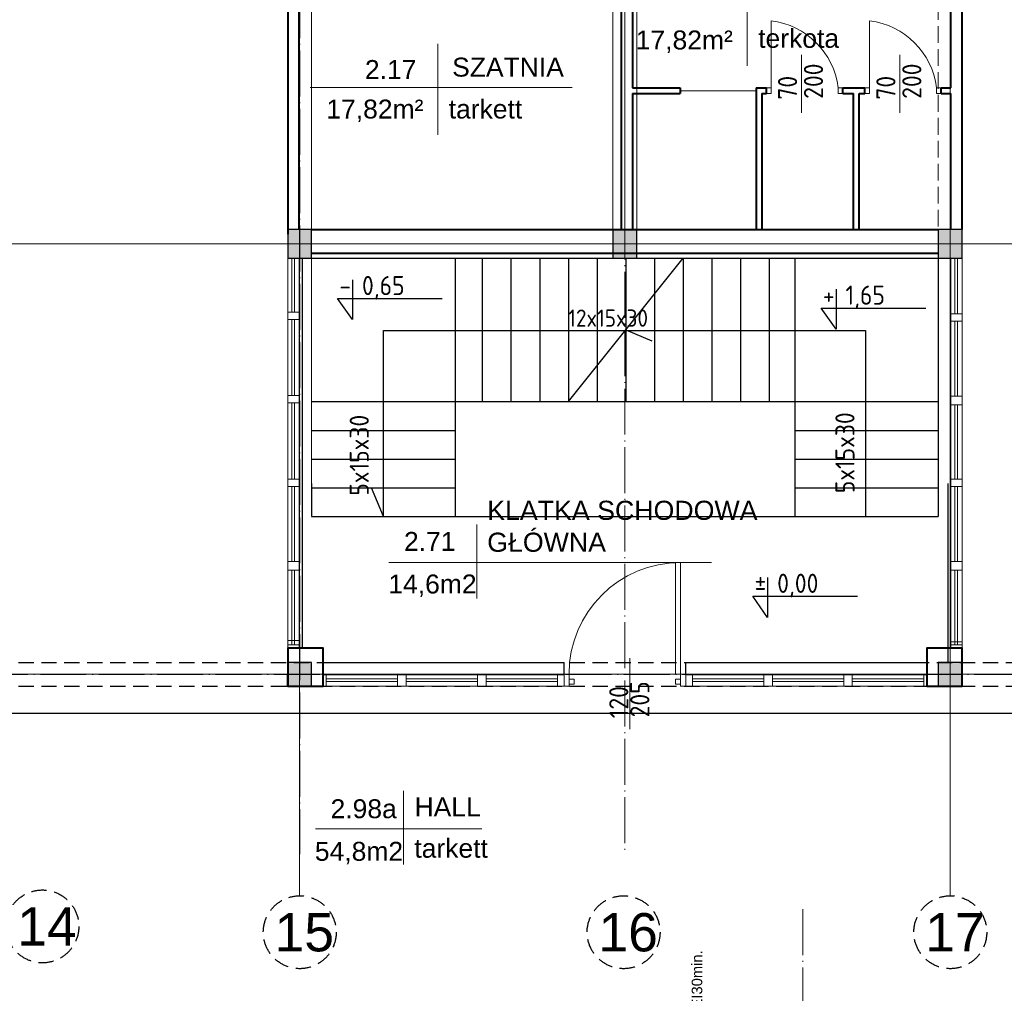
# Model space of a CAD drawing. Header units: millimetres. Extents: x -32003 to -19505, y 17931 to 29358.
# Tile 39 of 92: x -27466 to -26437, y 26530 to 27548. Entities that reach past the tile are written whole.
import ezdxf

# ---------------------------------------------------------------- set-up
doc = ezdxf.new("R2010")
doc.units = ezdxf.units.MM
for name, pattern in [('ACAD_ISO03W100', [30, 12, -18]), ('ACAD_ISO04W100', [30.5, 24, -3, 0.5, -3]), ('KRESKOWA_X2', [12, 8, -4])]:
    doc.linetypes.add(name, pattern=pattern)
for name, color, linetype, lineweight in [('drzwi', 140, 'Continuous', 13), ('NR', 7, 'Continuous', 13), ('opisy drzwi', 40, 'Continuous', 13), ('opisy pom', 3, 'Continuous', 18), ('przerywana', 7, 'KRESKOWA_X2', 5), ('sciany', 4, 'Continuous', 40), ('symetria', 7, 'ACAD_ISO03W100', 5), ('SZRAF', 51, 'Continuous', 9), ('słupy', 2, 'Continuous', 30), ('ściana', 4, 'Continuous', 40)]:
    doc.layers.add(name, color=color, linetype=linetype, lineweight=lineweight)
doc.styles.add('ISO', font='isocp.shx')
doc.styles.add('ROMANS', font='ROMANS')
doc.styles.add('style1', font='ARIAL.TTF')
doc.styles.add('SYSTEM', font='TXT')
doc.linetypes.add('ZIGZAG', pattern='A,0.0001,-0.2,[131,ltypeshp.shx,S=0.2,R=0,X=-0.2,Y=0],-0.4,[131,ltypeshp.shx,S=0.2,R=180,X=0.2,Y=0],-0.2', length=0.8001)

msp = doc.modelspace()

# ---------------------------------------------------------------- hatches: boundary and pattern name
at = {"layer": 'SZRAF'}
h = msp.add_hatch(color=256, dxfattribs=at)
h.dxf.hatch_style = 1
h.paths.add_polyline_path([(-27186.2, 27313.9), (-27173.7, 27313.9), (-27173.7, 27328.9), (-27186.2, 27328.9)])
h.paths.add_polyline_path([(-27173.7, 27313.9), (-27186.2, 27313.9), (-27186.2, 27298.9), (-27173.7, 27298.9)])
h.paths.add_polyline_path([(-27173.7, 27313.9), (-27161.2, 27313.9), (-27161.2, 27328.9), (-27173.7, 27328.9)])
h.paths.add_polyline_path([(-27173.7, 27298.9), (-27161.2, 27298.9), (-27161.2, 27313.9), (-27173.7, 27313.9)])
h = msp.add_hatch(color=256, dxfattribs=at)
h.dxf.hatch_style = 1
h.paths.add_polyline_path([(-27186.2, 27313.9), (-27173.7, 27313.9), (-27173.7, 27328.9), (-27186.2, 27328.9)])
h.paths.add_polyline_path([(-27173.7, 27313.9), (-27186.2, 27313.9), (-27186.2, 27298.9), (-27173.7, 27298.9)])
h.paths.add_polyline_path([(-27173.7, 27313.9), (-27161.2, 27313.9), (-27161.2, 27328.9), (-27173.7, 27328.9)])
h.paths.add_polyline_path([(-27173.7, 27298.9), (-27161.2, 27298.9), (-27161.2, 27313.9), (-27173.7, 27313.9)])
h = msp.add_hatch(color=256, dxfattribs=at)
h.dxf.hatch_style = 1
h.paths.add_polyline_path([(-26846.2, 27313.9), (-26833.7, 27313.9), (-26833.7, 27328.9), (-26846.2, 27328.9)])
h.paths.add_polyline_path([(-26833.7, 27313.9), (-26846.2, 27313.9), (-26846.2, 27298.9), (-26833.7, 27298.9)])
h.paths.add_polyline_path([(-26833.7, 27313.9), (-26821.2, 27313.9), (-26821.2, 27328.9), (-26833.7, 27328.9)])
h.paths.add_polyline_path([(-26833.7, 27298.9), (-26821.2, 27298.9), (-26821.2, 27313.9), (-26833.7, 27313.9)])
h = msp.add_hatch(color=256, dxfattribs=at)
h.dxf.hatch_style = 1
h.paths.add_polyline_path([(-26506.2, 27313.9), (-26493.7, 27313.9), (-26493.7, 27328.9), (-26506.2, 27328.9)])
h.paths.add_polyline_path([(-26493.7, 27313.9), (-26506.2, 27313.9), (-26506.2, 27298.9), (-26493.7, 27298.9)])
h.paths.add_polyline_path([(-26493.7, 27313.9), (-26481.2, 27313.9), (-26481.2, 27328.9), (-26493.7, 27328.9)])
h.paths.add_polyline_path([(-26493.7, 27298.9), (-26481.2, 27298.9), (-26481.2, 27313.9), (-26493.7, 27313.9)])
h = msp.add_hatch(color=256, dxfattribs=at)
h.dxf.hatch_style = 1
h.paths.add_polyline_path([(-26506.2, 27313.9), (-26493.7, 27313.9), (-26493.7, 27328.9), (-26506.2, 27328.9)])
h.paths.add_polyline_path([(-26493.7, 27313.9), (-26506.2, 27313.9), (-26506.2, 27298.9), (-26493.7, 27298.9)])
h.paths.add_polyline_path([(-26493.7, 27313.9), (-26481.2, 27313.9), (-26481.2, 27328.9), (-26493.7, 27328.9)])
h.paths.add_polyline_path([(-26493.7, 27298.9), (-26481.2, 27298.9), (-26481.2, 27313.9), (-26493.7, 27313.9)])
h = msp.add_hatch(color=256, dxfattribs=at)
h.dxf.hatch_style = 1
h.paths.add_polyline_path([(-27161.2, 26876.4), (-27186.2, 26876.4), (-27186.2, 26863.9), (-27161.2, 26863.9)])
h.paths.add_polyline_path([(-27161.2, 26863.9), (-27186.2, 26863.9), (-27186.2, 26851.4), (-27161.2, 26851.4)])
h = msp.add_hatch(color=256, dxfattribs=at)
h.dxf.hatch_style = 1
h.paths.add_polyline_path([(-27161.2, 26876.4), (-27186.2, 26876.4), (-27186.2, 26863.9), (-27161.2, 26863.9)])
h.paths.add_polyline_path([(-27161.2, 26863.9), (-27186.2, 26863.9), (-27186.2, 26851.4), (-27161.2, 26851.4)])
h = msp.add_hatch(color=256, dxfattribs=at)
h.dxf.hatch_style = 1
h.paths.add_polyline_path([(-27161.2, 26876.4), (-27186.2, 26876.4), (-27186.2, 26863.9), (-27161.2, 26863.9)])
h.paths.add_polyline_path([(-27161.2, 26863.9), (-27186.2, 26863.9), (-27186.2, 26851.4), (-27161.2, 26851.4)])
h = msp.add_hatch(color=256, dxfattribs=at)
h.dxf.hatch_style = 1
h.paths.add_polyline_path([(-26481.2, 26876.4), (-26506.2, 26876.4), (-26506.2, 26863.9), (-26481.2, 26863.9)])
h.paths.add_polyline_path([(-26481.2, 26863.9), (-26506.2, 26863.9), (-26506.2, 26851.4), (-26481.2, 26851.4)])
h = msp.add_hatch(color=256, dxfattribs=at)
h.dxf.hatch_style = 1
h.paths.add_polyline_path([(-26481.2, 26876.4), (-26506.2, 26876.4), (-26506.2, 26863.9), (-26481.2, 26863.9)])
h.paths.add_polyline_path([(-26481.2, 26863.9), (-26506.2, 26863.9), (-26506.2, 26851.4), (-26481.2, 26851.4)])
h = msp.add_hatch(color=256, dxfattribs=at)
h.dxf.hatch_style = 1
h.paths.add_polyline_path([(-26481.2, 26876.4), (-26506.2, 26876.4), (-26506.2, 26863.9), (-26481.2, 26863.9)])
h.paths.add_polyline_path([(-26481.2, 26863.9), (-26506.2, 26863.9), (-26506.2, 26851.4), (-26481.2, 26851.4)])

# ---------------------------------------------------------------- linework, layer by layer
at = {"linetype": 'ACAD_ISO04W100', "ltscale": 2}
for p, q in [((-27173.7, 28247.9), (-27173.7, 26675.8)), ((-31592.7, 26863.9), (-25930.2, 26863.9))]:
    msp.add_line(p, q, dxfattribs=at)
at = {"ltscale": 2}
for p, q in [((-27171.2, 27298.9), (-27171.2, 27063.4)), ((-27161.2, 27298.9), (-26506.2, 27298.9)), ((-27161.2, 27298.9), (-26506.2, 27298.9)), ((-27011.2, 27298.9), (-27011.2, 27028.9)), ((-27011.2, 27298.9), (-27011.2, 27028.9)), ((-26982.8, 27298.9), (-26982.8, 27148.9)), ((-26982.8, 27298.9), (-26982.8, 27148.9)), ((-26952.8, 27298.9), (-26952.8, 27148.9)), ((-26952.8, 27298.9), (-26952.8, 27148.9)), ((-26922.8, 27298.9), (-26922.8, 27148.9)), ((-26922.8, 27298.9), (-26922.8, 27148.9)), ((-26892.8, 27148.9), (-26772.8, 27298.9)), ((-26892.8, 27298.9), (-26892.8, 27148.9)), ((-26892.8, 27148.9), (-26772.8, 27298.9)), ((-26892.8, 27298.9), (-26892.8, 27148.9)), ((-26862.8, 27298.9), (-26862.8, 27148.9)), ((-26862.8, 27298.9), (-26862.8, 27148.9)), ((-26832.8, 27298.9), (-26832.8, 27148.9)), ((-26832.8, 27298.9), (-26832.8, 27148.9)), ((-26802.8, 27298.9), (-26802.8, 27148.9)), ((-26802.8, 27298.9), (-26802.8, 27148.9)), ((-26772.8, 27298.9), (-26772.8, 27148.9)), ((-26772.8, 27298.9), (-26772.8, 27148.9)), ((-26742.8, 27298.9), (-26742.8, 27148.9)), ((-26742.8, 27298.9), (-26742.8, 27148.9)), ((-26712.8, 27298.9), (-26712.8, 27148.9)), ((-26712.8, 27298.9), (-26712.8, 27148.9)), ((-26682.8, 27298.9), (-26682.8, 27148.9)), ((-26682.8, 27298.9), (-26682.8, 27148.9)), ((-26656.2, 27298.9), (-26656.2, 27028.9)), ((-26656.2, 27298.9), (-26656.2, 27028.9)), ((-26506.2, 27298.9), (-26506.2, 27028.9)), ((-26506.2, 27298.9), (-26506.2, 27028.9)), ((-26832.8, 27223.9), (-26805.5, 27212.5)), ((-26832.8, 27223.9), (-26805.5, 27212.5)), ((-27161.2, 27148.9), (-26506.2, 27148.9)), ((-27161.2, 27148.9), (-26506.2, 27148.9)), ((-27161.2, 27118.9), (-27011.2, 27118.9)), ((-27161.2, 27118.9), (-27011.2, 27118.9)), ((-26656.2, 27118.9), (-26506.2, 27118.9)), ((-26656.2, 27118.9), (-26506.2, 27118.9)), ((-27161.2, 27088.9), (-27011.2, 27088.9)), ((-27161.2, 27088.9), (-27011.2, 27088.9)), ((-26656.2, 27088.9), (-26506.2, 27088.9)), ((-26656.2, 27088.9), (-26506.2, 27088.9)), ((-27171.2, 27063.4), (-27171.2, 26891.4)), ((-27161.2, 27063.4), (-27161.2, 27028.9)), ((-27161.2, 27063.4), (-27161.2, 27028.9)), ((-27161.2, 27058.9), (-27011.2, 27058.9)), ((-27161.2, 27058.9), (-27011.2, 27058.9)), ((-27086.2, 27028.9), (-27098.7, 27058.9)), ((-27086.2, 27028.9), (-27098.7, 27058.9)), ((-26656.2, 27058.9), (-26506.2, 27058.9)), ((-26656.2, 27058.9), (-26506.2, 27058.9)), ((-26496.2, 27063.4), (-26496.2, 26876.4)), ((-26496.2, 27063.4), (-26496.2, 26876.4)), ((-26506.2, 27044.8), (-26506.2, 27028.9)), ((-26506.2, 27044.8), (-26506.2, 27028.9)), ((-27161.2, 27028.9), (-26656.2, 27028.9)), ((-27161.2, 27028.9), (-26656.2, 27028.9)), ((-26656.2, 27028.9), (-26506.2, 27028.9)), ((-26656.2, 27028.9), (-26506.2, 27028.9)), ((-27149.2, 26876.4), (-26897.2, 26876.4)), ((-27149.2, 26876.4), (-26897.2, 26876.4)), ((-27149.2, 26876.4), (-26897.2, 26876.4)), ((-26897.2, 26863.4), (-26897.2, 26876.4)), ((-26897.2, 26863.4), (-26897.2, 26876.4)), ((-26897.2, 26863.4), (-26897.2, 26876.4)), ((-26770.2, 26863.4), (-26770.2, 26876.4)), ((-26770.2, 26876.4), (-26518.2, 26876.4)), ((-26770.2, 26863.4), (-26770.2, 26876.4)), ((-26770.2, 26876.4), (-26518.2, 26876.4)), ((-26770.2, 26863.4), (-26770.2, 26876.4)), ((-26770.2, 26876.4), (-26518.2, 26876.4)), ((-27193.2, 26851.4), (-27186.2, 26851.4))]:
    msp.add_line(p, q, dxfattribs=at)
at = {"linetype": 'KRESKOWA_X2', "ltscale": 2}
for p, q in [((-27491.7, 26876.4), (-26166.2, 26876.4)), ((-27491.7, 26851.4), (-26166.2, 26851.4))]:
    msp.add_line(p, q, dxfattribs=at)
msp.add_line((-27768.7, 26823.4), (-20538.3, 26823.4))
at = {"ltscale": 2}
for points in [[(-27118.5, 27276.3), (-27118.5, 27234.6), (-27134.1, 27256.7), (-27024.6, 27256.7)], [(-26613, 27266.3), (-26613, 27224.6), (-26628.7, 27246.7), (-26519.1, 27246.7)], [(-27086.2, 27028.9), (-27086.2, 27223.2), (-26582.4, 27223.2), (-26582.4, 27028.9), (-26582.4, 27028.9)], [(-27086.2, 27028.9), (-27086.2, 27223.2), (-26582.4, 27223.2), (-26582.4, 27028.9), (-26582.4, 27028.9)], [(-26684.5, 26965), (-26684.5, 26923.3), (-26700.1, 26945.5), (-26590.6, 26945.5)]]:
    msp.add_lwpolyline(points, dxfattribs=at)
at = {"linetype": 'KRESKOWA_X2', "ltscale": 2}
for centre in [(-27442.6, 26600.4), (-27173.6, 26594.3), (-26835.1, 26594.3), (-26493.6, 26594.3)]:
    msp.add_circle(centre, 38.1, dxfattribs=at)
at = {"layer": 'drzwi'}
for p, q in [((-26680.8, 27476.9), (-26680.8, 27546.9)), ((-26680.8, 27476.9), (-26680.8, 27546.9)), ((-26578, 27476.9), (-26578, 27546.9)), ((-26578, 27476.9), (-26578, 27546.9))]:
    msp.add_line(p, q, dxfattribs=at)
at = {"layer": 'drzwi', "linetype": 'ZIGZAG', "ltscale": 20}
msp.add_line((-26775.8, 27473.9), (-26696.5, 27473.9), dxfattribs=at)
msp.add_line((-26775.8, 27473.9), (-26696.5, 27473.9), dxfattribs=at)
at = {"layer": 'drzwi'}
for points in [[(-26680.8, 27470.9, 0), (-26685.8, 27470.9, 0), (-26685.8, 27476.9, 0), (-26680.8, 27476.9, 0), (-26680.8, 27470.9, 0)], [(-26680.8, 27470.9, 0), (-26685.8, 27470.9, 0), (-26685.8, 27476.9, 0), (-26680.8, 27476.9, 0), (-26680.8, 27470.9, 0)], [(-26610.8, 27470.9, 0), (-26605.8, 27470.9, 0), (-26605.8, 27476.9, 0), (-26610.8, 27476.9, 0), (-26610.8, 27470.9, 0)], [(-26610.8, 27470.9, 0), (-26605.8, 27470.9, 0), (-26605.8, 27476.9, 0), (-26610.8, 27476.9, 0), (-26610.8, 27470.9, 0)], [(-26578, 27470.9, 0), (-26583, 27470.9, 0), (-26583, 27476.9, 0), (-26578, 27476.9, 0), (-26578, 27470.9, 0)], [(-26578, 27470.9, 0), (-26583, 27470.9, 0), (-26583, 27476.9, 0), (-26578, 27476.9, 0), (-26578, 27470.9, 0)], [(-26508, 27470.9, 0), (-26503, 27470.9, 0), (-26503, 27476.9, 0), (-26508, 27476.9, 0), (-26508, 27470.9, 0)], [(-26508, 27470.9, 0), (-26503, 27470.9, 0), (-26503, 27476.9, 0), (-26508, 27476.9, 0), (-26508, 27470.9, 0)], [(-26775.5, 26864.2, 0), (-26780.8, 26864.2, 0), (-26780.8, 26980.8, 0), (-26775.5, 26980.8, 0), (-26775.5, 26864.2, 0)], [(-26775.5, 26864.2, 0), (-26780.8, 26864.2, 0), (-26780.8, 26980.8, 0), (-26775.5, 26980.8, 0), (-26775.5, 26864.2, 0)], [(-26892.1, 26851.4, 0), (-26897.2, 26851.4, 0), (-26897.2, 26864.2, 0), (-26892.1, 26864.2, 0), (-26892.1, 26851.4, 0)], [(-26892.1, 26851.4, 0), (-26897.2, 26851.4, 0), (-26897.2, 26864.2, 0), (-26892.1, 26864.2, 0), (-26892.1, 26851.4, 0)], [(-26892.1, 26851.4, 0), (-26897.2, 26851.4, 0), (-26897.2, 26864.2, 0), (-26892.1, 26864.2, 0), (-26892.1, 26851.4, 0)], [(-26775.5, 26851.4, 0), (-26770.2, 26851.4, 0), (-26770.2, 26864.2, 0), (-26775.5, 26864.2, 0), (-26775.5, 26851.4, 0)], [(-26775.5, 26851.4, 0), (-26770.2, 26851.4, 0), (-26770.2, 26864.2, 0), (-26775.5, 26864.2, 0), (-26775.5, 26851.4, 0)], [(-26775.5, 26851.4, 0), (-26770.2, 26851.4, 0), (-26770.2, 26864.2, 0), (-26775.5, 26864.2, 0), (-26775.5, 26851.4, 0)], [(-26892.1, 26853.6, 0), (-26886.8, 26853.6, 0), (-26886.8, 26858.9, 0), (-26892.1, 26858.9, 0), (-26892.1, 26853.6, 0)], [(-26892.1, 26853.6, 0), (-26886.8, 26853.6, 0), (-26886.8, 26858.9, 0), (-26892.1, 26858.9, 0), (-26892.1, 26853.6, 0)], [(-26892.1, 26853.6, 0), (-26886.8, 26853.6, 0), (-26886.8, 26858.9, 0), (-26892.1, 26858.9, 0), (-26892.1, 26853.6, 0)], [(-26775.5, 26853.6, 0), (-26780.8, 26853.6, 0), (-26780.8, 26858.9, 0), (-26775.5, 26858.9, 0), (-26775.5, 26853.6, 0)], [(-26775.5, 26853.6, 0), (-26780.8, 26853.6, 0), (-26780.8, 26858.9, 0), (-26775.5, 26858.9, 0), (-26775.5, 26853.6, 0)], [(-26775.5, 26853.6, 0), (-26780.8, 26853.6, 0), (-26780.8, 26858.9, 0), (-26775.5, 26858.9, 0), (-26775.5, 26853.6, 0)]]:
    msp.add_polyline3d(points, dxfattribs=at)
for centre, radius, start, end in [((-26690.7, 27467.1), 80.5, 7.0423, 82.9577), ((-26690.7, 27467.1), 80.5, 7.0423, 82.9577), ((-26587.9, 27467.1), 80.5, 7.0423, 82.9577), ((-26587.9, 27467.1), 80.5, 7.0423, 82.9577), ((-26775.5, 26864.2), 116.6, 90.0002, 180.0002), ((-26775.5, 26864.2), 116.6, 90.0002, 180.0002)]:
    msp.add_arc(centre, radius, start, end, dxfattribs=at)
at = {"layer": 'opisy drzwi'}
for p, q in [((-26649.3, 27450.6), (-26649.3, 27511.5)), ((-26649.3, 27450.6), (-26649.3, 27511.5)), ((-26546.5, 27450.6), (-26546.5, 27511.5)), ((-26546.5, 27450.6), (-26546.5, 27511.5)), ((-27186.2, 27298.9), (-27186.2, 26890.1)), ((-27186.2, 27298.9), (-27186.2, 26890.1)), ((-27182, 27298.9), (-27182, 27242.5)), ((-27182, 27298.9), (-27182, 27242.5)), ((-27179, 27298.9), (-27179, 27242.5)), ((-27179, 27298.9), (-27179, 27242.5)), ((-27174.2, 27298.9), (-27174.2, 26891.4)), ((-27174.2, 27298.9), (-27174.2, 26891.4)), ((-26493.2, 27298.9), (-26493.2, 27064.1)), ((-26493.2, 27298.9), (-26493.2, 27064.1)), ((-26489, 27298.9), (-26489, 27240.6)), ((-26489, 27298.9), (-26489, 27240.6)), ((-26486, 27298.9), (-26486, 27240.6)), ((-26486, 27298.9), (-26486, 27240.6)), ((-26481.2, 27298.9), (-26481.2, 27064.1)), ((-26481.2, 27298.9), (-26481.2, 27064.1)), ((-27182, 27234.8), (-27182, 27155.2)), ((-27182, 27234.8), (-27182, 27155.2)), ((-27179, 27234.8), (-27179, 27155.2)), ((-27179, 27234.8), (-27179, 27155.2)), ((-26489, 27232.9), (-26489, 27154.6)), ((-26489, 27232.9), (-26489, 27154.6)), ((-26486, 27232.9), (-26486, 27154.6)), ((-26486, 27232.9), (-26486, 27154.6)), ((-27182, 27147.5), (-27182, 27067.9)), ((-27182, 27147.5), (-27182, 27067.9)), ((-27179, 27147.5), (-27179, 27067.9)), ((-27179, 27147.5), (-27179, 27067.9)), ((-26489, 27145.6), (-26489, 27067.9)), ((-26489, 27145.6), (-26489, 27067.9)), ((-26486, 27145.6), (-26486, 27067.9)), ((-26486, 27145.6), (-26486, 27067.9)), ((-26493.2, 27067.9), (-26493.2, 26891.4)), ((-26493.2, 27067.9), (-26493.2, 26891.4)), ((-26481.2, 27067.9), (-26481.2, 26891.4)), ((-26481.2, 27067.9), (-26481.2, 26891.4)), ((-27182, 27060.2), (-27182, 26981.9)), ((-27182, 27060.2), (-27182, 26981.9)), ((-27179, 27060.2), (-27179, 26981.9)), ((-27179, 27060.2), (-27179, 26981.9)), ((-26489, 27060.2), (-26489, 26981.9)), ((-26489, 27060.2), (-26489, 26981.9)), ((-26486, 27060.2), (-26486, 26981.9)), ((-26486, 27060.2), (-26486, 26981.9)), ((-26481.2, 27044.8), (-26481.2, 26876.4)), ((-26481.2, 27044.8), (-26481.2, 26876.4)), ((-27182, 26972.9), (-27182, 26894.6)), ((-27182, 26972.9), (-27182, 26899.1)), ((-27182, 26972.9), (-27182, 26899.1)), ((-27179, 26972.9), (-27179, 26894.6)), ((-27179, 26972.9), (-27179, 26899.1)), ((-27179, 26972.9), (-27179, 26899.1)), ((-26489, 26972.9), (-26489, 26894.6)), ((-26489, 26972.9), (-26489, 26897.8)), ((-26489, 26972.9), (-26489, 26897.8)), ((-26486, 26972.9), (-26486, 26894.6)), ((-26486, 26972.9), (-26486, 26897.8)), ((-26486, 26972.9), (-26486, 26897.8)), ((-26828.6, 26806.7), (-26828.6, 26880.6)), ((-26897.2, 26863.4), (-27149.2, 26863.4)), ((-26897.2, 26863.4), (-27149.2, 26863.4)), ((-26897.2, 26863.4), (-27149.2, 26863.4)), ((-26770.2, 26863.4), (-26518.2, 26863.4)), ((-26770.2, 26863.4), (-26518.2, 26863.4)), ((-26770.2, 26863.4), (-26518.2, 26863.4)), ((-26897.2, 26851.4), (-27149.2, 26851.4)), ((-26897.2, 26851.4), (-27149.2, 26851.4)), ((-26897.2, 26851.4), (-27149.2, 26851.4)), ((-27071.4, 26859.3), (-27146, 26859.3)), ((-27071.4, 26859.3), (-27146, 26859.3)), ((-27071.4, 26859.3), (-27146, 26859.3)), ((-27071.4, 26856.3), (-27146, 26856.3)), ((-27071.4, 26856.3), (-27146, 26856.3)), ((-27071.4, 26856.3), (-27146, 26856.3)), ((-26987.8, 26859.3), (-27062.4, 26859.3)), ((-26987.8, 26859.3), (-27062.4, 26859.3)), ((-26987.8, 26859.3), (-27062.4, 26859.3)), ((-26987.8, 26856.3), (-27062.4, 26856.3)), ((-26987.8, 26856.3), (-27062.4, 26856.3)), ((-26987.8, 26856.3), (-27062.4, 26856.3)), ((-26904.2, 26859.3), (-26978.8, 26859.3)), ((-26904.2, 26859.3), (-26978.8, 26859.3)), ((-26904.2, 26859.3), (-26978.8, 26859.3)), ((-26904.2, 26856.3), (-26978.8, 26856.3)), ((-26904.2, 26856.3), (-26978.8, 26856.3)), ((-26904.2, 26856.3), (-26978.8, 26856.3)), ((-26770.2, 26851.4), (-26518.2, 26851.4)), ((-26770.2, 26851.4), (-26518.2, 26851.4)), ((-26770.2, 26851.4), (-26518.2, 26851.4)), ((-26763.2, 26859.3), (-26688.6, 26859.3)), ((-26763.2, 26859.3), (-26688.6, 26859.3)), ((-26763.2, 26859.3), (-26688.6, 26859.3)), ((-26763.2, 26856.3), (-26688.6, 26856.3)), ((-26763.2, 26856.3), (-26688.6, 26856.3)), ((-26763.2, 26856.3), (-26688.6, 26856.3)), ((-26679.6, 26859.3), (-26605, 26859.3)), ((-26679.6, 26859.3), (-26605, 26859.3)), ((-26679.6, 26859.3), (-26605, 26859.3)), ((-26679.6, 26856.3), (-26605, 26856.3)), ((-26679.6, 26856.3), (-26605, 26856.3)), ((-26679.6, 26856.3), (-26605, 26856.3)), ((-26596, 26859.3), (-26521.4, 26859.3)), ((-26596, 26859.3), (-26521.4, 26859.3)), ((-26596, 26859.3), (-26521.4, 26859.3)), ((-26596, 26856.3), (-26521.4, 26856.3)), ((-26596, 26856.3), (-26521.4, 26856.3)), ((-26596, 26856.3), (-26521.4, 26856.3))]:
    msp.add_line(p, q, dxfattribs=at)
for points in [[(-27174.2, 27234.8), (-27174.2, 27242.5), (-27186.2, 27242.5), (-27186.2, 27234.8)], [(-27174.2, 27234.8), (-27174.2, 27242.5), (-27186.2, 27242.5), (-27186.2, 27234.8)], [(-26481.2, 27232.9), (-26481.2, 27240.6), (-26493.2, 27240.6), (-26493.2, 27232.9)], [(-26481.2, 27232.9), (-26481.2, 27240.6), (-26493.2, 27240.6), (-26493.2, 27232.9)], [(-27174.2, 27147.5), (-27174.2, 27155.2), (-27186.2, 27155.2), (-27186.2, 27147.5)], [(-27174.2, 27147.5), (-27174.2, 27155.2), (-27186.2, 27155.2), (-27186.2, 27147.5)], [(-26481.2, 27154.6), (-26481.2, 27145.6), (-26493.2, 27145.6), (-26493.2, 27154.6)], [(-26481.2, 27154.6), (-26481.2, 27145.6), (-26493.2, 27145.6), (-26493.2, 27154.6)], [(-27174.2, 27060.2), (-27174.2, 27067.9), (-27186.2, 27067.9), (-27186.2, 27060.2)], [(-27174.2, 27060.2), (-27174.2, 27067.9), (-27186.2, 27067.9), (-27186.2, 27060.2)], [(-26481.2, 27060.2), (-26481.2, 27067.9), (-26493.2, 27067.9), (-26493.2, 27060.2)], [(-26481.2, 27060.2), (-26481.2, 27067.9), (-26493.2, 27067.9), (-26493.2, 27060.2)], [(-27174.2, 26981.9), (-27174.2, 26972.9), (-27186.2, 26972.9), (-27186.2, 26981.9)], [(-27174.2, 26981.9), (-27174.2, 26972.9), (-27186.2, 26972.9), (-27186.2, 26981.9)], [(-26481.2, 26981.9), (-26481.2, 26972.9), (-26493.2, 26972.9), (-26493.2, 26981.9)], [(-26481.2, 26981.9), (-26481.2, 26972.9), (-26493.2, 26972.9), (-26493.2, 26981.9)], [(-27174.2, 26899.1), (-27174.2, 26891.4), (-27186.2, 26891.4), (-27186.2, 26899.1)], [(-27174.2, 26899.1), (-27174.2, 26891.4), (-27186.2, 26891.4), (-27186.2, 26899.1)], [(-27174.2, 26894.6), (-27174.2, 26891.4), (-27186.2, 26891.4), (-27186.2, 26894.6)], [(-26481.2, 26897.8), (-26481.2, 26891.4), (-26493.2, 26891.4), (-26493.2, 26897.8)], [(-26481.2, 26897.8), (-26481.2, 26891.4), (-26493.2, 26891.4), (-26493.2, 26897.8)], [(-26481.2, 26894.6), (-26481.2, 26891.4), (-26493.2, 26891.4), (-26493.2, 26894.6)], [(-27146, 26851.4), (-27149.2, 26851.4), (-27149.2, 26863.4), (-27146, 26863.4)], [(-27146, 26851.4), (-27149.2, 26851.4), (-27149.2, 26863.4), (-27146, 26863.4)], [(-27146, 26851.4), (-27149.2, 26851.4), (-27149.2, 26863.4), (-27146, 26863.4)], [(-27062.4, 26851.4), (-27071.4, 26851.4), (-27071.4, 26863.4), (-27062.4, 26863.4)], [(-27062.4, 26851.4), (-27071.4, 26851.4), (-27071.4, 26863.4), (-27062.4, 26863.4)], [(-27062.4, 26851.4), (-27071.4, 26851.4), (-27071.4, 26863.4), (-27062.4, 26863.4)], [(-26978.8, 26851.4), (-26987.8, 26851.4), (-26987.8, 26863.4), (-26978.8, 26863.4)], [(-26978.8, 26851.4), (-26987.8, 26851.4), (-26987.8, 26863.4), (-26978.8, 26863.4)], [(-26978.8, 26851.4), (-26987.8, 26851.4), (-26987.8, 26863.4), (-26978.8, 26863.4)], [(-26897.2, 26851.4), (-26904.2, 26851.4), (-26904.2, 26863.4), (-26897.2, 26863.4)], [(-26897.2, 26851.4), (-26904.2, 26851.4), (-26904.2, 26863.4), (-26897.2, 26863.4)], [(-26897.2, 26851.4), (-26904.2, 26851.4), (-26904.2, 26863.4), (-26897.2, 26863.4)], [(-26770.2, 26851.4), (-26763.2, 26851.4), (-26763.2, 26863.4), (-26770.2, 26863.4)], [(-26770.2, 26851.4), (-26763.2, 26851.4), (-26763.2, 26863.4), (-26770.2, 26863.4)], [(-26770.2, 26851.4), (-26763.2, 26851.4), (-26763.2, 26863.4), (-26770.2, 26863.4)], [(-26688.6, 26851.4), (-26679.6, 26851.4), (-26679.6, 26863.4), (-26688.6, 26863.4)], [(-26688.6, 26851.4), (-26679.6, 26851.4), (-26679.6, 26863.4), (-26688.6, 26863.4)], [(-26688.6, 26851.4), (-26679.6, 26851.4), (-26679.6, 26863.4), (-26688.6, 26863.4)], [(-26605, 26851.4), (-26596, 26851.4), (-26596, 26863.4), (-26605, 26863.4)], [(-26605, 26851.4), (-26596, 26851.4), (-26596, 26863.4), (-26605, 26863.4)], [(-26605, 26851.4), (-26596, 26851.4), (-26596, 26863.4), (-26605, 26863.4)], [(-26521.4, 26851.4), (-26518.2, 26851.4), (-26518.2, 26863.4), (-26521.4, 26863.4)], [(-26521.4, 26851.4), (-26518.2, 26851.4), (-26518.2, 26863.4), (-26521.4, 26863.4)], [(-26521.4, 26851.4), (-26518.2, 26851.4), (-26518.2, 26863.4), (-26521.4, 26863.4)]]:
    msp.add_lwpolyline(points, close=True, dxfattribs=at)
at = {"layer": 'opisy pom'}
for p, q in [((-26706, 27595.1), (-26706, 27499.7)), ((-27029.4, 27523), (-27029.4, 27427.6)), ((-27162.7, 27477.1), (-26889, 27477.1)), ((-26988.5, 27020.4), (-26988.5, 26943.3)), ((-27080.5, 26980.8), (-26743.2, 26980.8)), ((-27065.3, 26742.1), (-27065.3, 26665)), ((-27157.3, 26702.5), (-26983.4, 26702.5))]:
    msp.add_line(p, q, dxfattribs=at)
at = {"layer": 'przerywana', "ltscale": 2}
for p, q in [((-26506.2, 28235.9), (-26506.2, 27028.9)), ((-26481.2, 28235.9), (-26481.2, 26876.4)), ((-27186.2, 28226.5), (-27186.2, 26876.4)), ((-27161.2, 28226.5), (-27161.2, 27028.9)), ((-26846.2, 28228.3), (-26846.2, 27328.9)), ((-26821.2, 28228.3), (-26821.2, 27328.9)), ((-27186.2, 28189.4), (-27186.2, 26876.4)), ((-27161.2, 28189.4), (-27161.2, 27028.9)), ((-26846.2, 28189.4), (-26846.2, 27328.9)), ((-26821.2, 28189.4), (-26821.2, 27328.9)), ((-26506.2, 28189.4), (-26506.2, 27028.9)), ((-26481.2, 28189.4), (-26481.2, 26876.4)), ((-27491.7, 26876.4), (-26166.2, 26876.4)), ((-27491.7, 26876.4), (-26166.2, 26876.4)), ((-27491.7, 26851.4), (-26166.2, 26851.4))]:
    msp.add_line(p, q, dxfattribs=at)
at = {"layer": 'sciany'}
for p, q in [((-27174.2, 27328.9), (-27174.2, 27601.9)), ((-27174.2, 27328.9), (-27174.2, 27601.9)), ((-26837.8, 27601.9), (-26837.8, 27328.9)), ((-26837.8, 27601.9), (-26837.8, 27328.9)), ((-26825.8, 27601.9), (-26825.8, 27476.9)), ((-26825.8, 27601.9), (-26825.8, 27476.9)), ((-26493.2, 27476.9), (-26493.2, 27601.9)), ((-26493.2, 27476.9), (-26493.2, 27601.9)), ((-26481.2, 27328.9), (-26481.2, 27601.9)), ((-26481.2, 27328.9), (-26481.2, 27601.9)), ((-26825.8, 27476.9), (-26775.8, 27476.9)), ((-26825.8, 27476.9), (-26775.8, 27476.9)), ((-26825.8, 27470.9), (-26775.8, 27470.9)), ((-26825.8, 27470.9), (-26825.8, 27328.9)), ((-26825.8, 27470.9), (-26775.8, 27470.9)), ((-26825.8, 27470.9), (-26825.8, 27328.9)), ((-26775.8, 27476.9), (-26775.8, 27470.9)), ((-26775.8, 27476.9), (-26775.8, 27470.9)), ((-26696.5, 27476.9), (-26685.8, 27476.9)), ((-26696.5, 27476.9), (-26696.5, 27328.9)), ((-26696.5, 27476.9), (-26685.8, 27476.9)), ((-26696.5, 27476.9), (-26696.5, 27328.9)), ((-26690.5, 27470.9), (-26685.8, 27470.9)), ((-26690.5, 27470.9), (-26690.5, 27328.9)), ((-26690.5, 27470.9), (-26685.8, 27470.9)), ((-26690.5, 27470.9), (-26690.5, 27328.9)), ((-26605.8, 27476.9), (-26583, 27476.9)), ((-26605.8, 27476.9), (-26583, 27476.9)), ((-26605.8, 27470.9), (-26594.8, 27470.9)), ((-26605.8, 27470.9), (-26594.8, 27470.9)), ((-26594.8, 27328.9), (-26594.8, 27470.9)), ((-26594.8, 27328.9), (-26594.8, 27470.9)), ((-26588.8, 27470.9), (-26583, 27470.9)), ((-26588.8, 27328.9), (-26588.8, 27470.9)), ((-26588.8, 27470.9), (-26583, 27470.9)), ((-26588.8, 27328.9), (-26588.8, 27470.9)), ((-26503, 27476.9), (-26493.2, 27476.9)), ((-26503, 27476.9), (-26493.2, 27476.9)), ((-26503, 27470.9), (-26493.2, 27470.9)), ((-26503, 27470.9), (-26493.2, 27470.9)), ((-26493.2, 27328.9), (-26493.2, 27470.9)), ((-26493.2, 27328.9), (-26493.2, 27470.9)), ((-27161.2, 27303.9), (-26506.2, 27303.9)), ((-27161.2, 27303.9), (-26506.2, 27303.9)), ((-27186.2, 26851.4), (-27186.2, 26863.4))]:
    msp.add_line(p, q, dxfattribs=at)
at = {"layer": 'sciany', "ltscale": 2}
msp.add_line((-27161.2, 27328.9), (-26506.2, 27328.9), dxfattribs=at)
msp.add_line((-27161.2, 27328.9), (-26506.2, 27328.9), dxfattribs=at)
at = {"layer": 'sciany'}
msp.add_lwpolyline([(-27203.2, 27646.9), (-27186.2, 27646.9), (-27186.2, 27646.9), (-27186.2, 27323.9)], dxfattribs=at)
msp.add_lwpolyline([(-27203.2, 27646.9), (-27186.2, 27646.9), (-27186.2, 27646.9), (-27186.2, 27323.9)], dxfattribs=at)
for points in [[(-27186.2, 26851.4), (-27149.2, 26851.4), (-27149.2, 26891.4), (-27186.2, 26891.4)], [(-27186.2, 26851.4), (-27149.2, 26851.4), (-27149.2, 26891.4), (-27186.2, 26891.4)], [(-27186.2, 26851.4), (-27149.2, 26851.4), (-27149.2, 26891.4), (-27186.2, 26891.4)], [(-26518.2, 26851.4), (-26481.2, 26851.4), (-26481.2, 26891.4), (-26518.2, 26891.4)], [(-26518.2, 26851.4), (-26481.2, 26851.4), (-26481.2, 26891.4), (-26518.2, 26891.4)], [(-26518.2, 26851.4), (-26481.2, 26851.4), (-26481.2, 26891.4), (-26518.2, 26891.4)]]:
    msp.add_lwpolyline(points, close=True, dxfattribs=at)
at = {"layer": 'symetria', "linetype": 'ACAD_ISO04W100', "ltscale": 2}
for p, q in [((-26833.7, 28260.4), (-26833.7, 26675.7)), ((-26493.7, 28247.9), (-26493.7, 26675.6)), ((-26833.7, 28213.9), (-26833.7, 27321.1)), ((-27173.7, 28201.4), (-27173.7, 26632.4)), ((-26493.7, 28201.4), (-26493.7, 26632.4)), ((-30913.7, 27313.9), (-25930.2, 27313.9)), ((-27768.7, 27313.9), (-19699.1, 27313.9)), ((-27768.7, 26863.9), (-19699.1, 26863.9)), ((-26647.7, 22849.4), (-26647.7, 26624.3))]:
    msp.add_line(p, q, dxfattribs=at)
at = {"layer": 'słupy'}
for points in [[(-27186.2, 27298.9), (-27161.2, 27298.9), (-27161.2, 27328.9), (-27186.2, 27328.9)], [(-27186.2, 27298.9), (-27161.2, 27298.9), (-27161.2, 27328.9), (-27186.2, 27328.9)], [(-26846.2, 27298.9), (-26821.2, 27298.9), (-26821.2, 27328.9), (-26846.2, 27328.9)], [(-26506.2, 27298.9), (-26481.2, 27298.9), (-26481.2, 27328.9), (-26506.2, 27328.9)], [(-26506.2, 27298.9), (-26481.2, 27298.9), (-26481.2, 27328.9), (-26506.2, 27328.9)], [(-27186.2, 26851.4), (-27161.2, 26851.4), (-27161.2, 26876.4), (-27186.2, 26876.4)], [(-27186.2, 26851.4), (-27161.2, 26851.4), (-27161.2, 26876.4), (-27186.2, 26876.4)], [(-27186.2, 26851.4), (-27161.2, 26851.4), (-27161.2, 26876.4), (-27186.2, 26876.4)], [(-26506.2, 26851.4), (-26481.2, 26851.4), (-26481.2, 26876.4), (-26506.2, 26876.4)], [(-26506.2, 26851.4), (-26481.2, 26851.4), (-26481.2, 26876.4), (-26506.2, 26876.4)], [(-26506.2, 26851.4), (-26481.2, 26851.4), (-26481.2, 26876.4), (-26506.2, 26876.4)]]:
    msp.add_lwpolyline(points, close=True, dxfattribs=at)
at = {"layer": 'ściana'}
for p, q in [((-26685.8, 27470.9), (-26685.8, 27476.9)), ((-26685.8, 27470.9), (-26685.8, 27476.9)), ((-26605.8, 27470.9), (-26605.8, 27476.9)), ((-26605.8, 27470.9), (-26605.8, 27476.9)), ((-26583, 27470.9), (-26583, 27476.9)), ((-26583, 27470.9), (-26583, 27476.9)), ((-26503, 27470.9), (-26503, 27476.9)), ((-26503, 27470.9), (-26503, 27476.9))]:
    msp.add_line(p, q, dxfattribs=at)

# ---------------------------------------------------------------- texts
at = {"layer": 'NR', "ltscale": 5, "char_height": 40, "width": 65, "attachment_point": 1, "style": 'style1'}
for s, insert in [('14', (-27468.9, 26620.4)), ('16', (-26861.4, 26614.3)), ('15', (-27199.9, 26614.3)), ('17', (-26519.9, 26614.3))]:
    msp.add_mtext(s, dxfattribs=dict(at, insert=insert))
at = {"layer": 'opisy drzwi', "style": 'ISO'}
for s, p in [('200', (-26626.6, 27465.4)), ('200', (-26626.6, 27465.4)), ('200', (-26523.8, 27465.4)), ('200', (-26523.8, 27465.4)), ('70', (-26653.7, 27464.5)), ('70', (-26653.7, 27464.5)), ('70', (-26550.9, 27464.5)), ('70', (-26550.9, 27464.5)), ('120', (-26830.1, 26818)), ('205', (-26808.1, 26818.9))]:
    msp.add_text(s, height=20, rotation=90, dxfattribs=at).set_placement(p)
at = {"layer": 'opisy pom', "attachment_point": 1}
for s, insert, char_height, style in [('{\\fArial|b0|i0|c238|p34;17,82m²}', (-26822.4, 27536.8), 19.8, 'SYSTEM'), ('{\\fArial|b0|i0|c238|p34;terkota}', (-26694.4, 27538.5), 19.8, 'SYSTEM'), ('{\\fArial|b0|i0|c238|p34;2.17}', (-27105.5, 27505.9), 19.8, 'SYSTEM'), ('{\\fArial|b0|i0|c238|p34;SZATNIA}', (-27014.3, 27508.4), 19.8, 'SYSTEM'), ('{\\fArial|b0|i0|c238|p34;17,82m²}', (-27145.8, 27464.6), 19.8, 'SYSTEM'), ('{\\fArial|b0|i0|c238|p34;tarkett}', (-27017.9, 27464.6), 19.8, 'SYSTEM'), ('{\\Fisocp.shx|c238;-\\Fisocp.shx|c1; \\Fisocp.shx|c238;0,65}', (-27132.2, 27280.2), 20, 'ROMANS'), ('{\\Fisocp.shx|c238;+\\Fisocp.shx|c1; \\Fisocp.shx|c238;1,65}', (-26626.8, 27270.2), 20, 'ROMANS'), ('{\\Fisocp.shx|c238;12x15x30}', (-26893, 27245.2), 18, 'ROMANS'), ('{\\fArial|b0|i0|c238|p34;    KLATKA SCHODOWA\\P    GŁÓWNA}', (-27008.7, 27045.3), 20, 'SYSTEM'), ('{\\fArial|b0|i0|c238|p34;2.71}', (-27064.6, 27012.7), 19.8, 'SYSTEM'), ('{\\fArial|b0|i0|c238|p34;14,6m2  }', (-27081, 26968.2), 19.8, 'SYSTEM'), ('{\\Fisocp.shx|c0;±\\Fisocp.shx|c1; \\Fisocp.shx|c238;0,00}', (-26698.2, 26969), 20, 'ROMANS'), ('{\\fArial|b0|i0|c238|p34;2.98a}', (-27141.4, 26733.3), 19.8, 'SYSTEM'), ('{\\fArial|b0|i0|c238|p34;HALL}', (-27053.6, 26735.2), 19.8, 'SYSTEM'), ('{\\fArial|b0|i0|c238|p34;54,8m2  }', (-27157.8, 26688.8), 19.8, 'SYSTEM'), ('{\\fArial|b0|i0|c238|p34;tarkett}', (-27053.8, 26692), 19.8, 'SYSTEM')]:
    msp.add_mtext(s, dxfattribs=dict(at, insert=insert, char_height=char_height, style=style))
at = {"layer": 'opisy pom', "attachment_point": 1, "rotation": 90}
for s, insert, char_height, style in [('{\\Fisocp.shx|c238;5x15x30}', (-27121.4, 27050.6), 20, 'ROMANS'), ('{\\Fisocp.shx|c238;5x15x30}', (-26613.7, 27053.2), 20, 'ROMANS'), ('{\\fArial|b0|i0|c238|p34;drzwi ppoż.EI30min.}', (-26763.9, 26437), 11, 'SYSTEM')]:
    msp.add_mtext(s, dxfattribs=dict(at, insert=insert, char_height=char_height, style=style))

doc.saveas('drawing.dxf')
